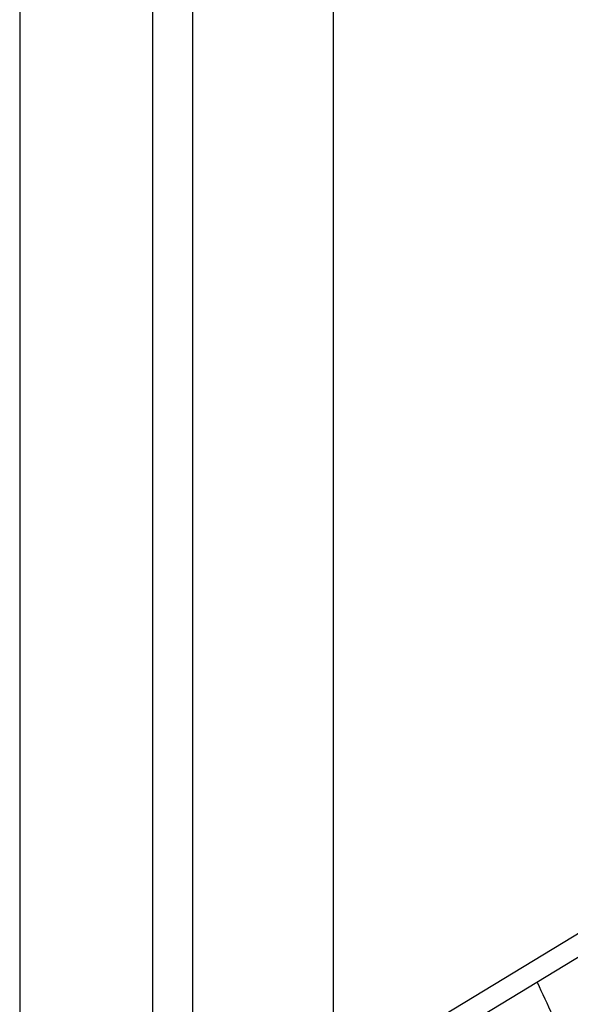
# Model space of a CAD drawing. Header units: inches. Extents: x 0.4 to 16.8, y 0 to 10.8.
# Tile 95 of 102: x 14.9194 to 15.0189, y 8.2682 to 8.4462. Entities that reach past the tile are written whole.
import ezdxf

# ---------------------------------------------------------------- set-up
doc = ezdxf.new("R2010")
doc.units = ezdxf.units.IN
doc.header["$MEASUREMENT"] = 0

msp = doc.modelspace()

# ---------------------------------------------------------------- linework, layer by layer
at = {"color": 7, "linetype": 'Continuous'}
for p, q in [((14.97609, 8.18872), (14.97609, 8.55994)), ((14.95066, 8.54392), (14.95066, 8.1727)), ((14.94345, 8.53922), (14.94345, 8.16945)), ((14.91944, 8.48335), (14.91944, 8.19947)), ((14.97609, 8.25423), (15.2421, 8.41572)), ((15.11006, 8.3312), (14.97609, 8.24988))]:
    msp.add_line(p, q, dxfattribs=at)
msp.add_open_spline([(15.01289, 8.27221), (15.01382, 8.27023), (15.01822, 8.2608), (15.02486, 8.24318), (15.03192, 8.21927), (15.03595, 8.20053), (15.03813, 8.1878), (15.03918, 8.1809), (15.04019, 8.17344), (15.04119, 8.16482), (15.04215, 8.15459), (15.04299, 8.14261), (15.0436, 8.12877), (15.04369, 8.11873), (15.04373, 8.11342)], degree=3, knots=[0, 0, 0, 0, 0.044586, 0.211868, 0.375631, 0.528541, 0.570985, 0.612197, 0.655036, 0.706109, 0.765866, 0.834553, 0.912474, 1, 1, 1, 1], dxfattribs=at)

doc.saveas('drawing.dxf')
